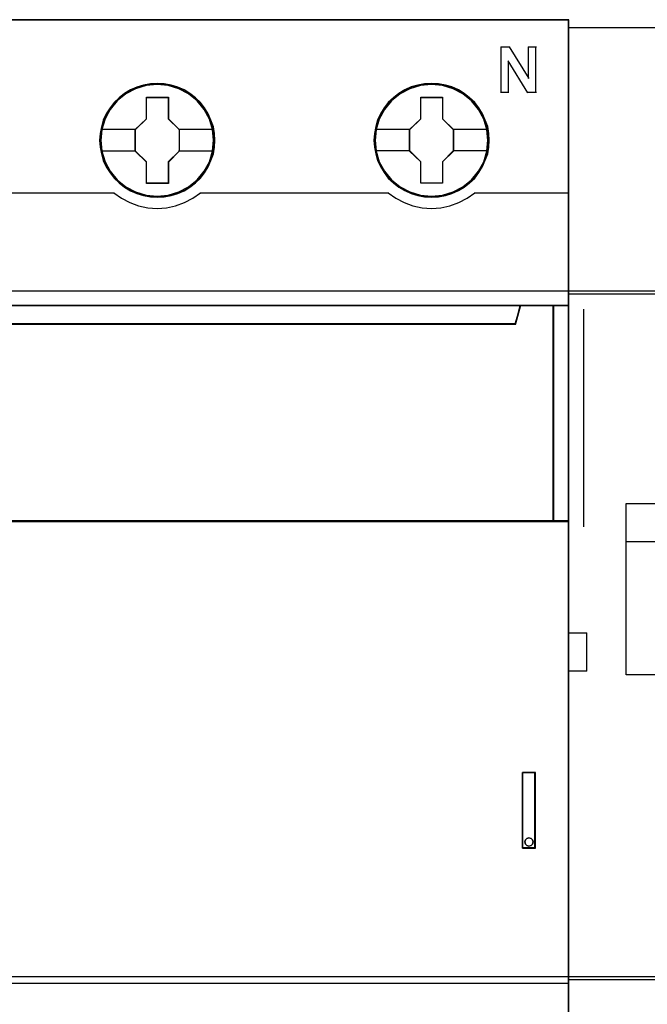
# Model space of a CAD drawing. Header units: millimetres. Extents: x 18084 to 47233, y 38174 to 56392.
# Tile 29 of 251: x 22389 to 22430, y 43902 to 43966. Entities that reach past the tile are written whole.
import ezdxf

# ---------------------------------------------------------------- set-up
doc = ezdxf.new("R2010")
doc.units = ezdxf.units.MM
doc.header["$LTSCALE"] = 100
doc.layers.add('45', color=7, linetype='Continuous')
doc.styles.get("Standard").update_dxf_attribs({"font": 'arial.ttf'})

# ---------------------------------------------------------------- blocks, each defined once
blk = doc.blocks.new('286690_270778736')
blk.add_lwpolyline([(4.1, 5.25), (67.9, 5.25), (67.9, 9.75), (4.1, 9.75)], close=True)
at = {"flags": 1}
for tag, p in [('BD', (74.3828, 9.5339)), ('NK', (74.3828, 7.5418)), ('TYP', (74.3828, 5.9417)), ('PO', (74.3828, 4.4043))]:
    blk.add_attdef(tag, p, '', height=1, dxfattribs=at)
blk = doc.blocks.new('247596_1218887507')
for p, q in [((0, -1.75), (0, 6.25)), ((0, 6.25), (1.8, 6.25)), ((0, 4.5), (1.8, 4.5)), ((0.375, 2.875), (0.375, 3.125)), ((0.375, 3.125), (1.375, 3.125)), ((0.375, 2.875), (1.375, 2.875)), ((0.375, 2), (0.375, 2.875)), ((1.375, 2), (0.375, 2)), ((0, 0), (1.8, 0))]:
    blk.add_line(p, q)
at = {"flags": 1}
for tag, p in [('BD', (2.8091, 5.4816)), ('NK', (2.8091, 2.919)), ('TYP', (2.8091, 0.7271)), ('PO', (2.8091, -1.5101))]:
    blk.add_attdef(tag, p, '', height=0.5, dxfattribs=at)

msp = doc.modelspace()

# ---------------------------------------------------------------- linework, layer by layer
at = {"layer": '45', "color": 7}
for points in [[(22425.32, 43966.142), (22353.244, 43966.142), (22353.244, 43884.075), (22425.32, 43884.075), (22425.32, 43966.142)], [(22402.069, 43958.216), (22402.047, 43958.664), (22401.974, 43959.118), (22401.817, 43959.544), (22401.638, 43959.959), (22401.402, 43960.352), (22401.122, 43960.695), (22400.797, 43961.015), (22400.433, 43961.292), (22400.058, 43961.535), (22399.632, 43961.718), (22399.201, 43961.845), (22398.747, 43961.928), (22398.293, 43961.956), (22397.84, 43961.928), (22397.397, 43961.845), (22396.949, 43961.718), (22396.534, 43961.535), (22396.148, 43961.292), (22395.789, 43961.015), (22395.453, 43960.695), (22395.19, 43960.352), (22394.943, 43959.959), (22394.747, 43959.544), (22394.63, 43959.118), (22394.54, 43958.664), (22394.507, 43958.216), (22394.54, 43957.768), (22394.63, 43957.331), (22394.747, 43956.905), (22394.943, 43956.49), (22395.19, 43956.097), (22395.453, 43955.738), (22395.789, 43955.422), (22396.148, 43955.146), (22396.534, 43954.913), (22396.949, 43954.731), (22397.397, 43954.592), (22397.84, 43954.504), (22398.293, 43954.482), (22398.747, 43954.504), (22399.201, 43954.592), (22399.632, 43954.731), (22400.058, 43954.913), (22400.433, 43955.146), (22400.797, 43955.422), (22401.122, 43955.738), (22401.402, 43956.097), (22401.638, 43956.49), (22401.817, 43956.905), (22401.974, 43957.331), (22402.047, 43957.768), (22402.069, 43958.216)], [(22402.069, 43958.216), (22402.047, 43958.664), (22401.974, 43959.118), (22401.817, 43959.544), (22401.638, 43959.959), (22401.402, 43960.352), (22401.122, 43960.695), (22400.797, 43961.015), (22400.433, 43961.292), (22400.058, 43961.535), (22399.632, 43961.718), (22399.201, 43961.845), (22398.747, 43961.928), (22398.293, 43961.956), (22397.84, 43961.928), (22397.397, 43961.845), (22396.949, 43961.718), (22396.534, 43961.535), (22396.148, 43961.292), (22395.789, 43961.015), (22395.453, 43960.695), (22395.19, 43960.352), (22394.943, 43959.959), (22394.747, 43959.544), (22394.63, 43959.118), (22394.54, 43958.664), (22394.507, 43958.216), (22394.54, 43957.768), (22394.63, 43957.331), (22394.747, 43956.905), (22394.943, 43956.49), (22395.19, 43956.097), (22395.453, 43955.738), (22395.789, 43955.422), (22396.148, 43955.146), (22396.534, 43954.913), (22396.949, 43954.731), (22397.397, 43954.592), (22397.84, 43954.504), (22398.293, 43954.482), (22398.747, 43954.504), (22399.201, 43954.592), (22399.632, 43954.731), (22400.058, 43954.913), (22400.433, 43955.146), (22400.797, 43955.422), (22401.122, 43955.738), (22401.402, 43956.097), (22401.638, 43956.49), (22401.817, 43956.905), (22401.974, 43957.331), (22402.047, 43957.768), (22402.069, 43958.216)], [(22402.049, 43958.216), (22402.027, 43958.662), (22401.954, 43959.113), (22401.798, 43959.537), (22401.62, 43959.949), (22401.386, 43960.34), (22401.107, 43960.681), (22400.784, 43961.001), (22400.422, 43961.276), (22400.049, 43961.518), (22399.625, 43961.699), (22399.196, 43961.826), (22398.745, 43961.909), (22398.293, 43961.936), (22397.842, 43961.909), (22397.402, 43961.826), (22396.956, 43961.699), (22396.544, 43961.518), (22396.159, 43961.276), (22395.802, 43961.001), (22395.468, 43960.681), (22395.206, 43960.34), (22394.961, 43959.949), (22394.766, 43959.537), (22394.649, 43959.113), (22394.56, 43958.662), (22394.526, 43958.216), (22394.56, 43957.77), (22394.649, 43957.336), (22394.766, 43956.912), (22394.961, 43956.499), (22395.206, 43956.108), (22395.468, 43955.751), (22395.802, 43955.437), (22396.159, 43955.162), (22396.544, 43954.931), (22396.956, 43954.749), (22397.402, 43954.612), (22397.842, 43954.524), (22398.293, 43954.502), (22398.745, 43954.524), (22399.196, 43954.612), (22399.625, 43954.749), (22400.049, 43954.931), (22400.422, 43955.162), (22400.784, 43955.437), (22401.107, 43955.751), (22401.386, 43956.108), (22401.62, 43956.499), (22401.798, 43956.912), (22401.954, 43957.336), (22402.027, 43957.77), (22402.049, 43958.216)], [(22420.081, 43958.222), (22420.053, 43958.67), (22419.985, 43959.124), (22419.828, 43959.55), (22419.649, 43959.965), (22419.414, 43960.358), (22419.134, 43960.702), (22418.803, 43961.023), (22418.439, 43961.299), (22418.069, 43961.543), (22417.637, 43961.725), (22417.212, 43961.853), (22416.752, 43961.936), (22416.298, 43961.963), (22415.844, 43961.936), (22415.402, 43961.853), (22414.953, 43961.725), (22414.544, 43961.543), (22414.152, 43961.299), (22413.793, 43961.023), (22413.463, 43960.702), (22413.199, 43960.358), (22412.953, 43959.965), (22412.757, 43959.55), (22412.633, 43959.124), (22412.544, 43958.67), (22412.516, 43958.222), (22412.544, 43957.774), (22412.633, 43957.337), (22412.757, 43956.911), (22412.953, 43956.496), (22413.199, 43956.103), (22413.463, 43955.743), (22413.793, 43955.427), (22414.152, 43955.151), (22414.544, 43954.918), (22414.953, 43954.736), (22415.402, 43954.597), (22415.844, 43954.509), (22416.298, 43954.487), (22416.752, 43954.509), (22417.212, 43954.597), (22417.637, 43954.736), (22418.069, 43954.918), (22418.439, 43955.151), (22418.803, 43955.427), (22419.134, 43955.743), (22419.414, 43956.103), (22419.649, 43956.496), (22419.828, 43956.911), (22419.985, 43957.337), (22420.053, 43957.774), (22420.081, 43958.222)], [(22420.081, 43958.222), (22420.053, 43958.67), (22419.985, 43959.124), (22419.828, 43959.55), (22419.649, 43959.965), (22419.414, 43960.358), (22419.134, 43960.702), (22418.803, 43961.023), (22418.439, 43961.299), (22418.069, 43961.543), (22417.637, 43961.725), (22417.212, 43961.853), (22416.752, 43961.936), (22416.298, 43961.963), (22415.844, 43961.936), (22415.402, 43961.853), (22414.953, 43961.725), (22414.544, 43961.543), (22414.152, 43961.299), (22413.793, 43961.023), (22413.463, 43960.702), (22413.199, 43960.358), (22412.953, 43959.965), (22412.757, 43959.55), (22412.633, 43959.124), (22412.544, 43958.67), (22412.516, 43958.222), (22412.544, 43957.774), (22412.633, 43957.337), (22412.757, 43956.911), (22412.953, 43956.496), (22413.199, 43956.103), (22413.463, 43955.743), (22413.793, 43955.427), (22414.152, 43955.151), (22414.544, 43954.918), (22414.953, 43954.736), (22415.402, 43954.597), (22415.844, 43954.509), (22416.298, 43954.487), (22416.752, 43954.509), (22417.212, 43954.597), (22417.637, 43954.736), (22418.069, 43954.918), (22418.439, 43955.151), (22418.803, 43955.427), (22419.134, 43955.743), (22419.414, 43956.103), (22419.649, 43956.496), (22419.828, 43956.911), (22419.985, 43957.337), (22420.053, 43957.774), (22420.081, 43958.222)], [(22420.058, 43958.222), (22420.03, 43958.668), (22419.964, 43959.119), (22419.808, 43959.543), (22419.629, 43959.955), (22419.395, 43960.346), (22419.117, 43960.687), (22418.788, 43961.006), (22418.426, 43961.281), (22418.058, 43961.523), (22417.63, 43961.704), (22417.206, 43961.831), (22416.749, 43961.913), (22416.298, 43961.941), (22415.847, 43961.913), (22415.407, 43961.831), (22414.961, 43961.704), (22414.555, 43961.523), (22414.165, 43961.281), (22413.808, 43961.006), (22413.479, 43960.687), (22413.218, 43960.346), (22412.973, 43959.955), (22412.778, 43959.543), (22412.655, 43959.119), (22412.566, 43958.668), (22412.538, 43958.222), (22412.566, 43957.777), (22412.655, 43957.342), (22412.778, 43956.918), (22412.973, 43956.506), (22413.218, 43956.115), (22413.479, 43955.758), (22413.808, 43955.444), (22414.165, 43955.169), (22414.555, 43954.938), (22414.961, 43954.757), (22415.407, 43954.619), (22415.847, 43954.531), (22416.298, 43954.509), (22416.749, 43954.531), (22417.206, 43954.619), (22417.63, 43954.757), (22418.058, 43954.938), (22418.426, 43955.169), (22418.788, 43955.444), (22419.117, 43955.758), (22419.395, 43956.115), (22419.629, 43956.506), (22419.808, 43956.918), (22419.964, 43957.342), (22420.03, 43957.777), (22420.058, 43958.222)], [(22397.58, 43961.055), (22399.023, 43961.055), (22399.023, 43959.636), (22399.741, 43958.937), (22399.741, 43957.513), (22399.023, 43956.797), (22399.023, 43955.395), (22397.58, 43955.395), (22397.58, 43956.797), (22396.844, 43957.513), (22396.844, 43958.937), (22397.58, 43959.636), (22397.58, 43961.055)], [(22397.58, 43961.055), (22399.023, 43961.055), (22399.023, 43961.055), (22399.023, 43959.636), (22399.023, 43959.636), (22399.741, 43958.937), (22399.741, 43958.937), (22399.741, 43957.513), (22399.741, 43957.513), (22399.023, 43956.797), (22399.023, 43956.797), (22399.023, 43955.395), (22399.023, 43955.395), (22397.58, 43955.395), (22397.58, 43955.395), (22397.58, 43956.797), (22397.58, 43956.797), (22396.844, 43957.513), (22396.844, 43957.513), (22396.844, 43958.937), (22396.844, 43958.937), (22397.58, 43959.636), (22397.58, 43959.636), (22397.58, 43961.055), (22397.58, 43961.055)], [(22397.591, 43961.033), (22399.013, 43961.033), (22399.013, 43959.624), (22399.721, 43958.931), (22399.721, 43957.517), (22399.013, 43956.807), (22399.013, 43955.415), (22397.591, 43955.415), (22397.591, 43956.807), (22396.867, 43957.517), (22396.867, 43958.931), (22397.591, 43959.624), (22397.591, 43961.033)], [(22415.59, 43961.06), (22417.029, 43961.06), (22417.029, 43959.641), (22417.748, 43958.942), (22417.748, 43957.518), (22417.029, 43956.802), (22417.029, 43955.4), (22415.59, 43955.4), (22415.59, 43956.802), (22414.849, 43957.518), (22414.849, 43958.942), (22415.59, 43959.641), (22415.59, 43961.06)], [(22415.59, 43961.06), (22417.029, 43961.06), (22417.029, 43961.06), (22417.029, 43959.641), (22417.029, 43959.641), (22417.748, 43958.942), (22417.748, 43958.942), (22417.748, 43957.518), (22417.748, 43957.518), (22417.029, 43956.802), (22417.029, 43956.802), (22417.029, 43955.4), (22417.029, 43955.4), (22415.59, 43955.4), (22415.59, 43955.4), (22415.59, 43956.802), (22415.59, 43956.802), (22414.849, 43957.518), (22414.849, 43957.518), (22414.849, 43958.942), (22414.849, 43958.942), (22415.59, 43959.641), (22415.59, 43959.641), (22415.59, 43961.06), (22415.59, 43961.06)], [(22415.601, 43961.038), (22417.017, 43961.038), (22417.017, 43959.629), (22417.725, 43958.936), (22417.725, 43957.522), (22417.017, 43956.812), (22417.017, 43955.42), (22415.601, 43955.42), (22415.601, 43956.812), (22414.871, 43957.522), (22414.871, 43958.936), (22415.601, 43959.629), (22415.601, 43961.038)], [(22421.822, 43946.184), (22356.743, 43946.184), (22356.42, 43947.37), (22353.244, 43947.37), (22353.244, 43933.191), (22353.99, 43933.191), (22353.99, 43933.82), (22353.99, 43934.493), (22353.99, 43937.637), (22356.348, 43937.875), (22358.705, 43938.04), (22361.068, 43938.123), (22363.436, 43938.123), (22365.799, 43938.04), (22368.156, 43937.875), (22370.514, 43937.637), (22370.514, 43934.493), (22370.514, 43933.82), (22370.514, 43933.191), (22371.26, 43933.191), (22424.324, 43933.191), (22424.324, 43947.37), (22422.145, 43947.37), (22421.822, 43946.184)], [(22356.742, 43946.144), (22421.824, 43946.144), (22422.148, 43947.37), (22356.419, 43947.37), (22356.742, 43946.144)], [(22424.277, 43947.37), (22424.277, 43933.191), (22425.32, 43933.191), (22425.32, 43947.37), (22424.277, 43947.37)], [(22422.279, 43911.746), (22423.121, 43911.746), (22423.121, 43916.731), (22422.279, 43916.731), (22422.279, 43911.746)], [(22422.46, 43912.292), (22422.551, 43912.394), (22422.697, 43912.431), (22422.831, 43912.394), (22422.928, 43912.292), (22422.965, 43912.16), (22422.928, 43912.022), (22422.831, 43911.932), (22422.697, 43911.89), (22422.551, 43911.932), (22422.46, 43912.022), (22422.423, 43912.16), (22422.46, 43912.292)]]:
    msp.add_lwpolyline(points, close=True, dxfattribs=at)
at = {"layer": '45', "color": 139}
for points in [[(22425.32, 43966.142), (22353.244, 43966.142), (22353.244, 43884.075), (22425.32, 43884.075), (22425.32, 43966.142)], [(22401.997, 43958.215), (22401.924, 43958.935), (22401.717, 43959.621), (22401.369, 43960.252), (22400.904, 43960.811), (22400.35, 43961.265), (22399.705, 43961.602), (22399.011, 43961.813), (22398.288, 43961.879), (22397.565, 43961.813), (22396.865, 43961.602), (22396.231, 43961.265), (22395.666, 43960.811), (22395.201, 43960.252), (22394.859, 43959.621), (22394.651, 43958.935), (22394.579, 43958.215), (22394.651, 43957.501), (22394.859, 43956.815), (22395.201, 43956.184), (22395.666, 43955.63), (22396.231, 43955.177), (22396.865, 43954.839), (22397.565, 43954.623), (22398.288, 43954.551), (22399.011, 43954.623), (22399.705, 43954.839), (22400.35, 43955.177), (22400.904, 43955.63), (22401.369, 43956.184), (22401.717, 43956.815), (22401.924, 43957.501), (22401.997, 43958.215)], [(22401.992, 43958.223), (22401.919, 43958.942), (22401.712, 43959.623), (22401.37, 43960.259), (22400.91, 43960.813), (22400.344, 43961.267), (22399.706, 43961.604), (22399.005, 43961.82), (22398.282, 43961.886), (22397.559, 43961.82), (22396.87, 43961.604), (22396.225, 43961.267), (22395.665, 43960.813), (22395.206, 43960.259), (22394.864, 43959.623), (22394.651, 43958.942), (22394.584, 43958.223), (22394.651, 43957.509), (22394.864, 43956.817), (22395.206, 43956.191), (22395.665, 43955.632), (22396.225, 43955.178), (22396.87, 43954.841), (22397.559, 43954.631), (22398.282, 43954.559), (22399.005, 43954.631), (22399.706, 43954.841), (22400.344, 43955.178), (22400.91, 43955.632), (22401.37, 43956.191), (22401.712, 43956.817), (22401.919, 43957.509), (22401.992, 43958.223)], [(22420.004, 43958.223), (22419.931, 43958.942), (22419.723, 43959.623), (22419.381, 43960.259), (22418.922, 43960.813), (22418.356, 43961.267), (22417.711, 43961.604), (22417.016, 43961.82), (22416.293, 43961.886), (22415.57, 43961.82), (22414.88, 43961.604), (22414.236, 43961.267), (22413.675, 43960.813), (22413.216, 43960.259), (22412.868, 43959.623), (22412.655, 43958.942), (22412.588, 43958.223), (22412.655, 43957.509), (22412.868, 43956.817), (22413.216, 43956.191), (22413.675, 43955.632), (22414.236, 43955.178), (22414.88, 43954.841), (22415.57, 43954.631), (22416.293, 43954.559), (22417.016, 43954.631), (22417.711, 43954.841), (22418.356, 43955.178), (22418.922, 43955.632), (22419.381, 43956.191), (22419.723, 43956.817), (22419.931, 43957.509), (22420.004, 43958.223)], [(22420.004, 43958.215), (22419.931, 43958.935), (22419.723, 43959.621), (22419.381, 43960.252), (22418.916, 43960.811), (22418.361, 43961.265), (22417.717, 43961.602), (22417.016, 43961.813), (22416.298, 43961.879), (22415.575, 43961.813), (22414.875, 43961.602), (22414.241, 43961.265), (22413.675, 43960.811), (22413.21, 43960.252), (22412.868, 43959.621), (22412.661, 43958.935), (22412.588, 43958.215), (22412.661, 43957.501), (22412.868, 43956.815), (22413.21, 43956.184), (22413.675, 43955.63), (22414.241, 43955.177), (22414.875, 43954.839), (22415.575, 43954.623), (22416.298, 43954.551), (22417.016, 43954.623), (22417.717, 43954.839), (22418.361, 43955.177), (22418.916, 43955.63), (22419.381, 43956.184), (22419.723, 43956.815), (22419.931, 43957.501), (22420.004, 43958.215)], [(22422.965, 43912.16), (22422.928, 43912.292), (22422.831, 43912.394), (22422.697, 43912.431), (22422.551, 43912.394), (22422.46, 43912.292), (22422.423, 43912.16), (22422.46, 43912.022), (22422.551, 43911.932), (22422.697, 43911.89), (22422.831, 43911.932), (22422.928, 43912.022), (22422.965, 43912.16)]]:
    msp.add_lwpolyline(points, close=True, dxfattribs=at)
at = {"layer": '45', "color": 59}
for points in [[(22425.298, 43966.12), (22353.266, 43966.12), (22353.266, 43884.097), (22425.298, 43884.097), (22425.298, 43966.12)], [(22356.742, 43946.144), (22421.824, 43946.144), (22422.148, 43947.37), (22356.419, 43947.37), (22356.742, 43946.144)], [(22424.299, 43947.35), (22424.299, 43933.213), (22425.298, 43933.213), (22425.298, 43947.35), (22424.299, 43947.35)], [(22422.279, 43911.746), (22423.121, 43911.746), (22423.121, 43916.731), (22422.279, 43916.731), (22422.279, 43911.746)], [(22422.46, 43912.292), (22422.551, 43912.394), (22422.697, 43912.431), (22422.831, 43912.394), (22422.928, 43912.292), (22422.965, 43912.16), (22422.928, 43912.022), (22422.831, 43911.932), (22422.697, 43911.89), (22422.551, 43911.932), (22422.46, 43912.022), (22422.423, 43912.16), (22422.46, 43912.292)]]:
    msp.add_lwpolyline(points, close=True, dxfattribs=at)
at = {"layer": '45', "color": 139}
for points in [[(22420.841, 43964.36), (22421.44, 43964.36)], [(22420.841, 43964.36), (22420.841, 43961.345)], [(22421.392, 43964.36), (22422.687, 43962.274)], [(22422.64, 43964.36), (22423.181, 43964.36)], [(22422.64, 43964.36), (22422.64, 43962.274)], [(22423.136, 43964.36), (22423.136, 43961.345)], [(22421.338, 43963.437), (22421.338, 43961.345)], [(22422.62, 43961.345), (22421.338, 43963.437)], [(22420.841, 43961.39), (22421.382, 43961.39)], [(22422.575, 43961.39), (22423.181, 43961.39)], [(22383.083, 43954.779), (22395.48, 43954.779)], [(22395.436, 43954.779), (22395.941, 43954.423), (22396.486, 43954.136), (22397.064, 43953.917), (22397.67, 43953.791), (22398.282, 43953.745), (22398.9, 43953.791), (22399.5, 43953.917), (22400.09, 43954.136), (22400.635, 43954.423), (22401.14, 43954.779)], [(22401.093, 43954.779), (22413.492, 43954.779)], [(22413.445, 43954.779), (22413.95, 43954.423), (22414.495, 43954.136), (22415.073, 43953.917), (22415.68, 43953.791), (22416.292, 43953.745), (22416.909, 43953.791), (22417.51, 43953.917), (22418.094, 43954.136), (22418.644, 43954.423), (22419.144, 43954.779)], [(22419.099, 43954.779), (22425.32, 43954.779)], [(22353.244, 43947.37), (22425.32, 43947.37)], [(22422.148, 43947.37), (22421.777, 43946.144)], [(22424.277, 43933.191), (22424.277, 43947.37)], [(22356.742, 43946.189), (22421.825, 43946.189)], [(22425.32, 43933.235), (22370.503, 43933.235)], [(22422.279, 43911.746), (22422.279, 43916.731)], [(22422.279, 43916.731), (22423.121, 43916.731)], [(22423.074, 43911.746), (22423.074, 43916.731)], [(22422.279, 43911.79), (22423.121, 43911.79)], [(22353.244, 43902.892), (22425.32, 43902.892)]]:
    msp.add_lwpolyline(points, dxfattribs=at)
at = {"layer": '45', "color": 7}
for points in [[(22394.579, 43958.953), (22396.892, 43958.953)], [(22399.696, 43958.953), (22401.997, 43958.953)], [(22412.588, 43958.958), (22414.896, 43958.958)], [(22417.701, 43958.958), (22420.009, 43958.958)], [(22394.579, 43957.541), (22396.892, 43957.541)], [(22399.696, 43957.541), (22401.997, 43957.541)], [(22412.588, 43957.546), (22414.896, 43957.546)], [(22417.701, 43957.546), (22420.009, 43957.546)], [(22425.273, 43925.898), (22426.49, 43925.898)], [(22426.478, 43925.898), (22426.478, 43923.384)], [(22425.273, 43923.396), (22426.49, 43923.396)]]:
    msp.add_lwpolyline(points, dxfattribs=at)
at = {"layer": '45', "color": 140}
for points in [[(22421.822, 43946.184), (22356.743, 43946.184), (22356.42, 43947.37), (22353.244, 43947.37), (22353.244, 43933.191), (22353.99, 43933.191), (22353.99, 43933.82), (22353.99, 43934.493), (22353.99, 43937.637), (22356.348, 43937.875), (22358.705, 43938.04), (22361.068, 43938.123), (22363.436, 43938.123), (22365.799, 43938.04), (22368.156, 43937.875), (22370.514, 43937.637), (22370.514, 43934.493), (22370.514, 43933.82), (22370.514, 43933.191), (22371.26, 43933.191), (22424.324, 43933.191), (22424.324, 43947.37), (22422.145, 43947.37), (22421.822, 43946.184)], [(22421.801, 43946.167), (22356.763, 43946.167), (22356.44, 43947.35), (22353.266, 43947.35), (22353.266, 43933.213), (22354.012, 43933.213), (22354.012, 43933.84), (22354.012, 43934.511), (22354.012, 43937.647), (22356.368, 43937.883), (22358.724, 43938.048), (22361.085, 43938.131), (22363.452, 43938.131), (22365.813, 43938.048), (22368.169, 43937.883), (22370.525, 43937.647), (22370.525, 43934.511), (22370.525, 43933.84), (22370.525, 43933.213), (22371.271, 43933.213), (22424.302, 43933.213), (22424.302, 43947.35), (22422.124, 43947.35), (22421.801, 43946.167)], [(22356.764, 43946.164), (22421.802, 43946.164), (22422.125, 43947.35), (22356.441, 43947.35), (22356.764, 43946.164)], [(22424.277, 43947.37), (22424.277, 43933.191), (22425.32, 43933.191), (22425.32, 43947.37), (22424.277, 43947.37)]]:
    msp.add_lwpolyline(points, close=True, dxfattribs=at)
at = {"layer": '45', "color": 4}
msp.add_lwpolyline([(22426.279, 43947.146), (22426.279, 43932.838)], dxfattribs=at)

# ---------------------------------------------------------------- block references
at = {"xscale": 10, "yscale": 10, "zscale": 10}
for name, p in [('286690_270778736', (22237.047, 43850.821)), ('247596_1218887507', (22425.32, 43903.134))]:
    msp.add_blockref(name, p, dxfattribs=at)

doc.saveas('drawing.dxf')
